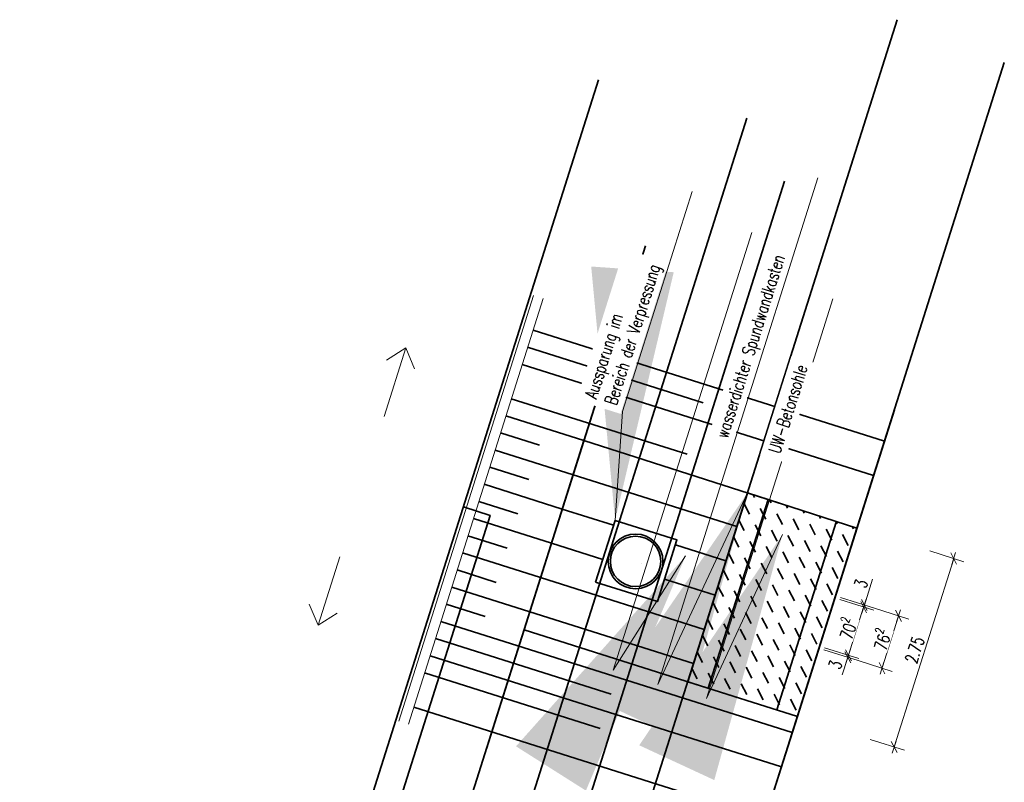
# Model space of a CAD drawing. Header units: metres. Extents: x -11 to 3521450, y 0 to 5943726.
# Tile 93 of 97: x 3521400 to 3521413, y 5943371 to 5943381. Entities that reach past the tile are written whole.
import ezdxf

# ---------------------------------------------------------------- set-up
doc = ezdxf.new("R2010")
doc.units = ezdxf.units.M
doc.header["$PDMODE"] = 35
doc.header["$PDSIZE"] = 0.1
for name, pattern in [('AUSGEZOGEN', [2, 1, 1]), ('STRICHPUNKT2_2', [6.35, 3.175, -1.5875, 0, -1.5875]), ('Verdeckt2', [4.7625, 3.175, -1.5875])]:
    doc.linetypes.add(name, pattern=pattern)
doc.layers.add('IBJ_Hilfslinien', color=210, linetype='Continuous', plot=False)
for name, color, linetype in [('IBJ_Sonstiges', 10, 'Continuous'), ('T__SCHR_B', 1, 'Continuous'), ('T__VERM', 3, 'Continuous')]:
    doc.layers.add(name, color=color, linetype=linetype)
doc.styles.get("Standard").update_dxf_attribs({"font": 'simplex.shx', "width": 0.7})
doc.dimstyles.new('SOFI35$0', dxfattribs={"dimtxt": 3.5, "dimasz": 0.35, "dimexe": 0.18, "dimexo": 0.0625, "dimgap": 0.945, "dimtad": 1, "dimdec": 3, "dimrnd": 0.001, "dimzin": 0, "dimdsep": 46, "dimtxsty": 'Standard', "dimblk1": 'SOF_BEMSTR1', "dimblk2": 'SOF_BEMSTR2', "dimsah": 1, "dimcen": 3.5, "dimse1": 1, "dimse2": 1, "dimclrd": 1, "dimclre": 1, "dimclrt": 2, "dimadec": 0, "dimazin": 0, "dimtfac": 1, "dimtdec": 3, "dimtmove": 0, "dimatfit": 3, "dimfxl": 1, "dimtolj": 1, "dimtzin": 0, "dimlwd": 0, "dimlwe": 0, "dimarcsym": 0})
doc.dimstyles.new('SOFI35$7', dxfattribs={"dimscale": 0, "dimtxt": 3.5, "dimasz": 3.5, "dimexe": 0.18, "dimexo": 0.0625, "dimgap": 0.945, "dimtad": 1, "dimdec": 3, "dimrnd": 0.001, "dimzin": 0, "dimdsep": 46, "dimtxsty": 'Standard', "dimblk1": 'SOF_BEMSTR1', "dimblk2": 'SOF_BEMSTR2', "dimcen": 3.5, "dimse1": 1, "dimse2": 1, "dimclrd": 1, "dimclre": 1, "dimclrt": 2, "dimadec": 0, "dimazin": 0, "dimtfac": 1, "dimtdec": 3, "dimtmove": 0, "dimatfit": 0, "dimfxl": 1, "dimtolj": 1, "dimtzin": 0, "dimlwd": 0, "dimlwe": 0, "dimarcsym": 0})

# ---------------------------------------------------------------- blocks, each defined once
blk = doc.blocks.new('SOF_BEMSTR1')
at = {"color": 0, "linetype": 'ByBlock', "lineweight": -2}
for p, q in [((0, 20), (0, -8.5)), ((3.535, 3.535), (-3.535, -3.535)), ((-5, 0), (5, 0))]:
    blk.add_line(p, q, dxfattribs=at)
blk = doc.blocks.new('SOF_BEMSTR2')
at = {"color": 0, "linetype": 'ByBlock', "lineweight": -2}
for p, q in [((0, -20), (0, 8.5)), ((3.535, 3.535), (-3.535, -3.535)), ((-5, 0), (5, 0))]:
    blk.add_line(p, q, dxfattribs=at)
blk = doc.blocks.new('*D129')
at = {"layer": 'Defpoints', "color": 0, "linetype": 'AUSGEZOGEN', "lineweight": 35, "transparency": 16777216}
for p in [(3521410.395, 5943372.499), (3521410.404, 5943372.528)]:
    blk.add_point(p, dxfattribs=at)
at = {"layer": 'T__VERM', "color": 1, "linetype": 'AUSGEZOGEN', "lineweight": 0, "transparency": 16777216}
for p, q in [((3521411.131, 5943372.248), (3521411.059, 5943372.02)), ((3521411.145, 5943372.293), (3521411.136, 5943372.265)), ((3521411.15, 5943372.31), (3521411.155, 5943372.327))]:
    blk.add_line(p, q, dxfattribs=at)
at = {"layer": 'T__VERM', "color": 1, "linetype": 'AUSGEZOGEN', "lineweight": 0, "transparency": 16777216, "xscale": 0.0175, "yscale": 0.0175, "zscale": 0.0175}
for name, p, rotation in [('SOF_BEMSTR1', (3521411.136, 5943372.265), 72.44437422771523), ('SOF_BEMSTR2', (3521411.145, 5943372.293), 252.4443742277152)]:
    blk.add_blockref(name, p, dxfattribs=dict(at, rotation=rotation))
at = {"layer": 'T__VERM', "color": 2, "linetype": 'AUSGEZOGEN', "lineweight": 35, "transparency": 16777216, "insert": (3521410.962, 5943372.162), "char_height": 0.175, "attachment_point": 5, "rotation": 72.4444, "bg_fill": 3, "box_fill_scale": 1.1, "bg_fill_color": 256, "bg_fill_true_color": 13158600, "bg_fill_transparency": 0}
blk.add_mtext('\\A1;\\A1;3{\\H.7x;\\S^ ;}', dxfattribs=at)
at = {"layer": 'Defpoints', "color": 0, "linetype": 'AUSGEZOGEN', "lineweight": 35, "transparency": 16777216}
blk.add_point((3521411.145, 5943372.293), dxfattribs=at)
blk = doc.blocks.new('*D130')
at = {"layer": 'Defpoints', "color": 0, "linetype": 'AUSGEZOGEN', "lineweight": 35, "transparency": 16777216}
for p in [(3521410.616, 5943373.197), (3521410.404, 5943372.528)]:
    blk.add_point(p, dxfattribs=at)
at = {"layer": 'T__VERM', "color": 1, "linetype": 'AUSGEZOGEN', "lineweight": 0, "transparency": 16777216}
blk.add_line((3521411.15, 5943372.31), (3521411.351, 5943372.946), dxfattribs=at)
at = {"layer": 'T__VERM', "color": 1, "linetype": 'AUSGEZOGEN', "lineweight": 0, "transparency": 16777216, "xscale": 0.0175, "yscale": 0.0175, "zscale": 0.0175}
for name, p, rotation in [('SOF_BEMSTR1', (3521411.357, 5943372.963), 72.44437422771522), ('SOF_BEMSTR2', (3521411.145, 5943372.293), 252.4443742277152)]:
    blk.add_blockref(name, p, dxfattribs=dict(at, rotation=rotation))
at = {"layer": 'T__VERM', "color": 2, "linetype": 'AUSGEZOGEN', "lineweight": 35, "transparency": 16777216, "insert": (3521411.122, 5943372.669), "char_height": 0.175, "attachment_point": 5, "rotation": 72.4444, "bg_fill": 3, "box_fill_scale": 1.1, "bg_fill_color": 256, "bg_fill_true_color": 13158600, "bg_fill_transparency": 0}
blk.add_mtext('\\A1;\\A1;70{\\H.7x;\\S2^ ;}', dxfattribs=at)
at = {"layer": 'Defpoints', "color": 0, "linetype": 'AUSGEZOGEN', "lineweight": 35, "transparency": 16777216}
blk.add_point((3521411.357, 5943372.963), dxfattribs=at)
blk = doc.blocks.new('*D127')
at = {"layer": 'Defpoints', "color": 0, "linetype": 'AUSGEZOGEN', "lineweight": 35, "transparency": 16777216}
for p in [(3521410.616, 5943373.197), (3521410.625, 5943373.226), (3521411.366, 5943372.991)]:
    blk.add_point(p, dxfattribs=at)
at = {"layer": 'T__VERM', "color": 1, "linetype": 'AUSGEZOGEN', "lineweight": 0, "transparency": 16777216}
for p, q in [((3521411.479, 5943373.35), (3521411.366, 5943372.991)), ((3521411.351, 5943372.946), (3521411.346, 5943372.929)), ((3521411.357, 5943372.963), (3521411.366, 5943372.991)), ((3521411.357, 5943372.963), (3521411.366, 5943372.991)), ((3521411.371, 5943373.008), (3521411.376, 5943373.025))]:
    blk.add_line(p, q, dxfattribs=at)
at = {"layer": 'T__VERM', "color": 2, "linetype": 'AUSGEZOGEN', "lineweight": 35, "transparency": 16777216, "insert": (3521411.319, 5943373.29), "char_height": 0.175, "attachment_point": 5, "rotation": 72.4444, "bg_fill": 3, "box_fill_scale": 1.1, "bg_fill_color": 256, "bg_fill_true_color": 13158600, "bg_fill_transparency": 0}
blk.add_mtext('\\A1;\\A1;3{\\H.7x;\\S^ ;}', dxfattribs=at)
at = {"layer": 'T__VERM', "color": 1, "linetype": 'AUSGEZOGEN', "lineweight": 0, "transparency": 16777216, "xscale": 0.0175, "yscale": 0.0175, "zscale": 0.0175}
for name, p, rotation in [('SOF_BEMSTR2', (3521411.366, 5943372.991), 252.4443742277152), ('SOF_BEMSTR1', (3521411.357, 5943372.963), 72.44437422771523)]:
    blk.add_blockref(name, p, dxfattribs=dict(at, rotation=rotation))
blk = doc.blocks.new('*D128')
at = {"layer": 'Defpoints', "color": 0, "linetype": 'AUSGEZOGEN', "lineweight": 35, "transparency": 16777216}
for p in [(3521410.625, 5943373.226), (3521410.395, 5943372.499)]:
    blk.add_point(p, dxfattribs=at)
at = {"layer": 'T__VERM', "color": 1, "linetype": 'AUSGEZOGEN', "lineweight": 0, "transparency": 16777216}
blk.add_line((3521411.617, 5943372.131), (3521411.836, 5943372.824), dxfattribs=at)
at = {"layer": 'T__VERM', "color": 1, "linetype": 'AUSGEZOGEN', "lineweight": 0, "transparency": 16777216, "xscale": 0.0175, "yscale": 0.0175, "zscale": 0.0175}
for name, p, rotation in [('SOF_BEMSTR1', (3521411.841, 5943372.841), 72.44437422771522), ('SOF_BEMSTR2', (3521411.611, 5943372.114), 252.4443742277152)]:
    blk.add_blockref(name, p, dxfattribs=dict(at, rotation=rotation))
at = {"layer": 'T__VERM', "color": 2, "linetype": 'AUSGEZOGEN', "lineweight": 35, "transparency": 16777216, "insert": (3521411.598, 5943372.518), "char_height": 0.175, "attachment_point": 5, "rotation": 72.4444, "bg_fill": 3, "box_fill_scale": 1.1, "bg_fill_color": 256, "bg_fill_true_color": 13158600, "bg_fill_transparency": 0}
blk.add_mtext('\\A1;\\A1;76{\\H.7x;\\S2^ ;}', dxfattribs=at)
at = {"layer": 'Defpoints', "color": 0, "linetype": 'AUSGEZOGEN', "lineweight": 35, "transparency": 16777216}
blk.add_point((3521411.841, 5943372.841), dxfattribs=at)
blk = doc.blocks.new('*D163')
at = {"layer": 'Defpoints', "color": 0, "linetype": 'AUSGEZOGEN', "lineweight": 35, "transparency": 16777216}
for p in [(3521411.273, 5943374.06), (3521412.609, 5943373.638), (3521410.434, 5943371.442)]:
    blk.add_point(p, dxfattribs=at)
at = {"layer": 'T__VERM', "color": 1, "linetype": 'AUSGEZOGEN', "lineweight": 0, "transparency": 16777216}
blk.add_line((3521411.785, 5943371.032), (3521412.604, 5943373.621), dxfattribs=at)
at = {"layer": 'T__VERM', "color": 1, "linetype": 'AUSGEZOGEN', "lineweight": 0, "transparency": 16777216, "xscale": 0.0175, "yscale": 0.0175, "zscale": 0.0175}
for name, p, rotation in [('SOF_BEMSTR1', (3521412.609, 5943373.638), 72.4443742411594), ('SOF_BEMSTR2', (3521411.78, 5943371.016), 252.4443742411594)]:
    blk.add_blockref(name, p, dxfattribs=dict(at, rotation=rotation))
at = {"layer": 'T__VERM', "color": 2, "linetype": 'AUSGEZOGEN', "lineweight": 35, "transparency": 16777216, "insert": (3521412.066, 5943372.367), "char_height": 0.175, "attachment_point": 5, "rotation": 72.4444}
blk.add_mtext('\\A1;\\A1;2.75{\\H.7x;\\S^ ;}', dxfattribs=at)
blk = doc.blocks.new('*U164')
at = {"color": 0, "linetype": 'ByBlock', "lineweight": 35}
for p, q in [((1.659, 5.244), (6.548, 3.697)), ((1.584, 5.005), (4.028, 4.232)), ((1.508, 4.767), (6.397, 3.22)), ((1.357, 4.29), (3.802, 3.517)), ((1.282, 4.052), (2.368, 3.709)), ((1.207, 3.814), (1.749, 3.642)), ((1.131, 3.575), (2.217, 3.232)), ((1.056, 3.337), (1.599, 3.165)), ((0.98, 3.099), (2.066, 2.755)), ((0.905, 2.86), (1.448, 2.689)), ((0.829, 2.622), (1.915, 2.278)), ((0.754, 2.384), (1.297, 2.212)), ((0.679, 2.145), (1.764, 1.802)), ((0.603, 1.907), (1.146, 1.735)), ((0.528, 1.668), (1.613, 1.325)), ((0.452, 1.43), (0.995, 1.258)), ((0.377, 1.192), (5.266, -0.355)), ((0.302, 0.953), (2.746, 0.18)), ((0.226, 0.715), (5.115, -0.832)), ((0.151, 0.477), (2.595, -0.297)), ((0, 0), (4.889, -1.547))]:
    blk.add_line(p, q, dxfattribs=at)

msp = doc.modelspace()

# ---------------------------------------------------------------- hatches: boundary and pattern name
at = {"layer": 'IBJ_Sonstiges', "linetype": 'AUSGEZOGEN', "lineweight": 35}
h = msp.add_hatch(dxfattribs=at)
h.set_pattern_fill('BETONUB', color=256, scale=1.7, pattern_type=2)
h.set_pattern_definition([(117.44437, (3521270.72688, 5943372.35044), (-0.22921881, 0.07251715), [0.17, -0.17])])
h.paths.add_polyline_path([(3521408.9083, 5943371.9241), (3521410.4338, 5943371.4415), (3521411.2627, 5943374.0619), (3521409.7396, 5943374.5516)])

# ---------------------------------------------------------------- linework, layer by layer
at = {"layer": 'IBJ_Hilfslinien', "linetype": 'AUSGEZOGEN', "lineweight": 35}
for p, q in [((3521404.7386, 5943358.7441), (3521411.822, 5943381.1342)), ((3521406.264, 5943358.2615), (3521413.3125, 5943380.5409)), ((3521397.929, 5943349.5191), (3521407.6665, 5943380.2984)), ((3521401.843, 5943354.8281), (3521409.7325, 5943379.7662)), ((3521402.5709, 5943354.5978), (3521410.2556, 5943378.8883)), ((3521400.4275, 5943353.0377), (3521408.3212, 5943377.9888)), ((3521406.1071, 5943370.9902, 0), (3521407.9805, 5943376.9117)), ((3521411.2602, 5943374.0539), (3521411.7837, 5943375.7085)), ((3521410.4338, 5943371.4415), (3521411.2602, 5943374.0539)), ((3521409.9103, 5943369.787), (3521410.4338, 5943371.4415))]:
    msp.add_line(p, q, dxfattribs=at)
for points in [[(3521408.9083, 5943371.9241), (3521410.4338, 5943371.4415), (3521411.2627, 5943374.0619), (3521409.7396, 5943374.5516), (3521408.9083, 5943371.9241)], [(3521405.7867, 5943374.3566), (3521406.1586, 5943374.239), (3521404.2085, 5943368.0749)]]:
    msp.add_lwpolyline(points, dxfattribs=at)
at = {"layer": 'IBJ_Sonstiges', "color": 0, "linetype": 'AUSGEZOGEN', "lineweight": 18}
for p, q in [((3521404.8478, 5943371.3886, 0), (3521406.7211, 5943377.3101, 0)), ((3521404.8903, 5943371.3751, 0), (3521406.7637, 5943377.2966, 0)), ((3521405.0215, 5943371.3336, 0), (3521406.8949, 5943377.2551, 0))]:
    msp.add_line(p, q, dxfattribs=at)
at = {"layer": 'IBJ_Sonstiges', "linetype": 'AUSGEZOGEN', "lineweight": 35}
for p, q in [((3521406.6305, 5943372.6447, 0), (3521407.4645, 5943375.2806)), ((3521408.9083, 5943371.9241), (3521409.7378, 5943374.5459)), ((3521410.4337, 5943371.4416), (3521411.2632, 5943374.0633))]:
    msp.add_line(p, q, dxfattribs=at)
at = {"layer": 'IBJ_Sonstiges', "linetype": 'STRICHPUNKT2_2', "lineweight": 35}
msp.add_line((3521407.4644, 5943375.2806), (3521411.2632, 5943374.0633), dxfattribs=at)
at = {"layer": 'IBJ_Sonstiges', "linetype": 'ByBlock', "lineweight": 35}
for p, q in [((3521407.3136, 5943374.8039), (3521409.5914, 5943374.0833)), ((3521407.1628, 5943374.3272), (3521407.8763, 5943374.1014)), ((3521407.012, 5943373.8505), (3521407.7255, 5943373.6247)), ((3521408.7365, 5943373.8293), (3521409.4405, 5943373.6066)), ((3521406.8612, 5943373.3737), (3521409.1389, 5943372.6531)), ((3521408.5857, 5943373.3526), (3521409.2897, 5943373.1299)), ((3521406.7104, 5943372.897), (3521408.9881, 5943372.1764))]:
    msp.add_line(p, q, dxfattribs=at)
at = {"layer": 'IBJ_Sonstiges', "linetype": 'Verdeckt2', "lineweight": 35}
for p, q in [((3521410.0208, 5943374.446, 0), (3521409.1943, 5943371.8337, 0)), ((3521410.9742, 5943374.1444, 0), (3521410.1477, 5943371.532, 0))]:
    msp.add_line(p, q, dxfattribs=at)
at = {"layer": 'IBJ_Sonstiges', "linetype": 'Continuous', "lineweight": 35}
msp.add_line((3521408.2643, 5943373.5728), (3521408.2643, 5943373.5728), dxfattribs=at)
msp.add_line((3521408.2643, 5943373.5728), (3521408.2643, 5943373.5728), dxfattribs=at)
at = {"layer": 'IBJ_Sonstiges', "linetype": 'AUSGEZOGEN', "lineweight": 35}
msp.add_lwpolyline([(3521407.6263, 5943373.3109), (3521407.8977, 5943374.1691), (3521408.7579, 5943373.8969), (3521408.4864, 5943373.0388)], close=True, dxfattribs=at)
for radius in [0.381, 0.351]:
    msp.add_circle((3521408.1825, 5943373.5986, 0), radius, dxfattribs=at)
at = {"layer": 'T__VERM', "color": 7, "linetype": 'AUSGEZOGEN', "lineweight": 18}
for p, q in [((3521404.6838, 5943375.6156, 0), (3521404.9855, 5943376.569, 0)), ((3521404.9855, 5943376.569, 0), (3521404.7176, 5943376.3987, 0)), ((3521404.9855, 5943376.569, 0), (3521405.1067, 5943376.2756, 0)), ((3521404.0661, 5943373.6631, 0), (3521403.7645, 5943372.7097, 0)), ((3521403.7645, 5943372.7097, 0), (3521403.6433, 5943373.003, 0)), ((3521403.7645, 5943372.7097, 0), (3521404.0324, 5943372.88, 0))]:
    msp.add_line(p, q, dxfattribs=at)

# ---------------------------------------------------------------- block references
at = {"layer": 'T__SCHR_B', "color": 253}
msp.add_blockref('*U164', (3521405.097, 5943371.572, 0), dxfattribs=at)

# ---------------------------------------------------------------- leaders
at = {"layer": 'IBJ_Sonstiges', "linetype": 'AUSGEZOGEN', "lineweight": 35, "annotation_type": 0, "has_hookline": 1, "hookline_direction": 0, "text_width": 1.9425, "horizontal_direction": (0.301631, 0.953425, 0)}
msp.add_leader([(3521408.8786, 5943373.6745, 0), (3521407.8713, 5943372.0847, 0), (3521408.927, 5943375.4217, 0)], dimstyle='SOFI35$7', override={"dimscale": 0}, dxfattribs=at)
at = {"layer": 'T__VERM', "linetype": 'AUSGEZOGEN', "lineweight": 35, "annotation_type": 0, "has_hookline": 1, "hookline_direction": 0, "horizontal_direction": (0.301632, 0.953425, 0)}
for points, text_width in [([(3521409.7395, 5943374.5516), (3521408.4908, 5943371.886), (3521409.5465, 5943375.223)], 2.9458), ([(3521407.8977, 5943374.1691), (3521408.0025, 5943375.6838)], 2.2633), ([(3521410.2274, 5943373.9741), (3521409.1688, 5943371.6905), (3521410.2245, 5943375.0274)], 1.3883)]:
    msp.add_leader(points, dimstyle='SOFI35$7', override={"dimscale": 0}, dxfattribs=dict(at, text_width=text_width))

# ---------------------------------------------------------------- next in the draw order: texts
at = {"layer": 'T__VERM', "color": 2, "linetype": 'AUSGEZOGEN', "lineweight": 35, "char_height": 0.175, "attachment_point": 7, "rotation": 72.44437, "bg_fill": 3, "box_fill_scale": 1.5, "bg_fill_color": 256, "bg_fill_transparency": 0}
for s, insert in [('\\A1;wasserdichter Spundwandkasten', (3521409.5157, 5943375.2823)), ('\\A1;Aussparung im \\PBereich der Verpressung', (3521407.9717, 5943375.7431))]:
    msp.add_mtext(s, dxfattribs=dict(at, insert=insert))

# ---------------------------------------------------------------- next in the draw order: dimensions: what is measured, and where the dimension line sits
at = {"layer": 'T__VERM', "linetype": 'AUSGEZOGEN', "lineweight": 35}
dim = msp.add_linear_dim(base=(3521411.1449, 5943372.2933), p1=(3521410.3947, 5943372.4991), p2=(3521410.4038, 5943372.5277), angle=72.44437, text='\\A1;3{\\H.7x;\\S^ ;}', dimstyle='SOFI35$0', override={"dimtfill": 1}, dxfattribs=at)
dim.commit()
dim.dimension.update_dxf_attribs({"geometry": '*D129', "text_midpoint": (3521411.0904, 5943372.1209), "dimtype": 160})

# ---------------------------------------------------------------- next in the draw order: texts
at = {"layer": 'T__VERM', "color": 2, "linetype": 'AUSGEZOGEN', "lineweight": 35, "insert": (3521410.1937, 5943375.0867), "char_height": 0.175, "attachment_point": 7, "rotation": 72.44437, "bg_fill": 3, "box_fill_scale": 1.5, "bg_fill_color": 256, "bg_fill_transparency": 0}
msp.add_mtext('\\A1;UW-Betonsohle', dxfattribs=at)

# ---------------------------------------------------------------- next in the draw order: dimensions: what is measured, and where the dimension line sits
at = {"layer": 'T__VERM', "linetype": 'AUSGEZOGEN', "lineweight": 35}
dim = msp.add_linear_dim(base=(3521411.3566, 5943372.9626), p1=(3521410.4038, 5943372.5277), p2=(3521410.6155, 5943373.197), angle=72.44437, text='\\A1;70{\\H.7x;\\S2^ ;}', dimstyle='SOFI35$0', override={"dimblk1": 'SOF_BEMSTR2', "dimblk2": 'SOF_BEMSTR1', "dimtfill": 1}, dxfattribs=at)
dim.commit()
dim.dimension.update_dxf_attribs({"geometry": '*D130', "text_midpoint": (3521411.1223, 5943372.6686)})

# ---------------------------------------------------------------- next in the draw order: dimensions: what is measured, and where the dimension line sits
dim = msp.add_linear_dim(base=(3521411.3657, 5943372.9912), p1=(3521410.6155, 5943373.197), p2=(3521410.6246, 5943373.2256), angle=72.44437, text='\\A1;3{\\H.7x;\\S^ ;}', dimstyle='SOFI35$0', override={"dimtfill": 1}, dxfattribs=at)
dim.commit()
dim.dimension.update_dxf_attribs({"geometry": '*D127', "text_midpoint": (3521411.4595, 5943373.2455), "dimtype": 160})

# ---------------------------------------------------------------- next in the draw order: dimensions: what is measured, and where the dimension line sits
dim = msp.add_linear_dim(base=(3521411.8412, 5943372.8407), p1=(3521410.3947, 5943372.4991), p2=(3521410.6246, 5943373.2256), angle=72.44437, text='\\A1;76{\\H.7x;\\S2^ ;}', dimstyle='SOFI35$0', override={"dimblk1": 'SOF_BEMSTR2', "dimblk2": 'SOF_BEMSTR1', "dimtfill": 1}, dxfattribs=at)
dim.commit()
dim.dimension.update_dxf_attribs({"geometry": '*D128', "text_midpoint": (3521411.5978, 5943372.5181)})

# ---------------------------------------------------------------- next in the draw order: linework, layer by layer
at = {"layer": 'IBJ_Sonstiges', "linetype": 'STRICHPUNKT2_2', "lineweight": 35}
msp.add_line((3521406.6305, 5943372.6447, 0), (3521410.4338, 5943371.4415), dxfattribs=at)

# ---------------------------------------------------------------- next in the draw order: dimensions: what is measured, and where the dimension line sits
at = {"layer": 'T__VERM', "linetype": 'AUSGEZOGEN', "lineweight": 35}
dim = msp.add_linear_dim(base=(3521412.6091, 5943373.6375), p1=(3521410.4337, 5943371.4416), p2=(3521411.2728, 5943374.0603), angle=72.44437, text='\\A1;2.75{\\H.7x;\\S^ ;}', dimstyle='SOFI35$0', override={"dimblk1": 'SOF_BEMSTR2', "dimblk2": 'SOF_BEMSTR1'}, dxfattribs=at)
dim.commit()
dim.dimension.update_dxf_attribs({"geometry": '*D163', "text_midpoint": (3521412.0659, 5943372.3673)})

doc.saveas('drawing.dxf')
